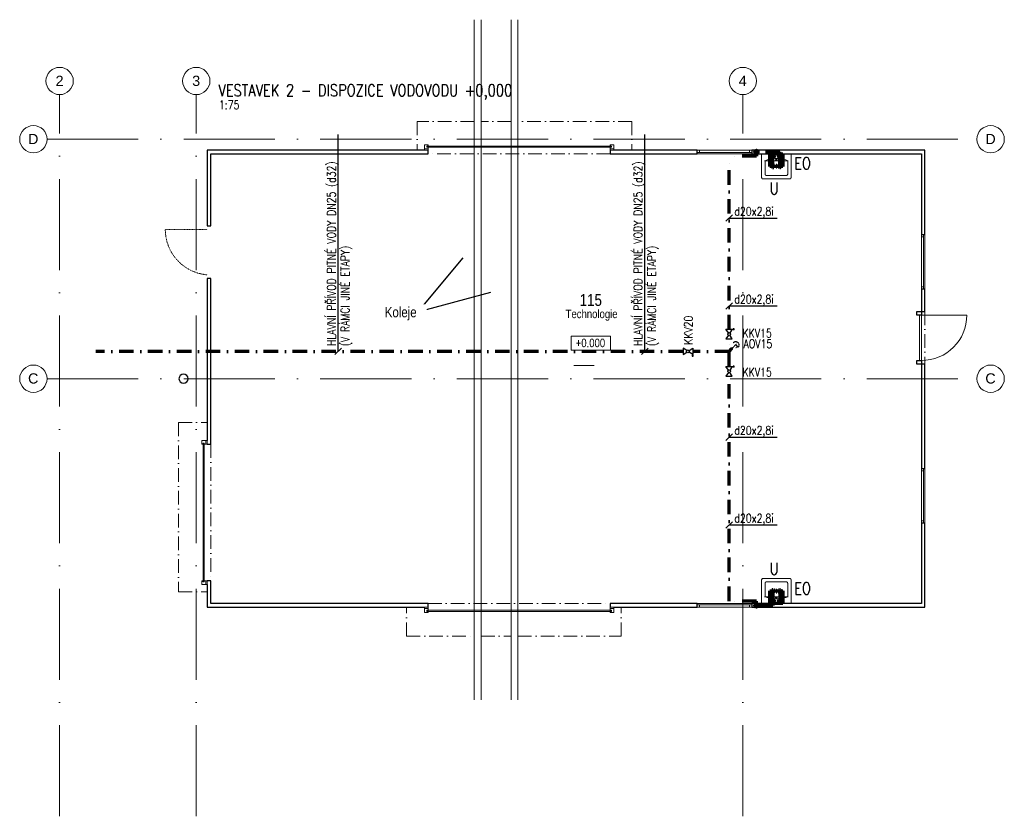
# Model space of a CAD drawing. Header units: millimetres. Extents: x -34728 to 839610, y -480656 to 464976.
# Tile 35 of 69: x 151051 to 172670, y 1779 to 19280. Entities that reach past the tile are written whole.
import ezdxf
from ezdxf.enums import TextEntityAlignment as Align

# ---------------------------------------------------------------- set-up
doc = ezdxf.new("R2010")
doc.units = ezdxf.units.MM
for name, pattern in [('A_CARA_07', [7, 5, -2]), ('ACAD_ISO12W100', [21, 12, -3, 0, -3, 0, -3]), ('B_CARA_12', [2.6, 1, -0.8, 0, -0.8]), ('DIVIDE5', [38.1, 12.7, -6.35, 0, -6.35, 0, -6.35, 0, -6.35]), ('Skryté 1_5', [220, 150, -70]), ('ČERCHOVANÁ', [25.4, 12.7, -6.35, 0, -6.35]), ('Čerchovaná 20mm', [3000, 2000, -500, 0, -500]), ('Čerchovaná 3mm', [500, 300, -100, 0, -100]), ('ČERCHOVANÁ2', [12.7, 6.35, -3.175, 0, -3.175])]:
    doc.linetypes.add(name, pattern=pattern)
doc.layers.get('0').update_dxf_attribs({"color": 9})
for name, color, linetype, lineweight in [('CA_DVERE', 9, 'Continuous', 13), ('CA_DVERE18', 9, 'Continuous', 9), ('CA_DVERE25', 9, 'Continuous', 9), ('CA_DVERE_NEVHRA', 3, 'A_CARA_07', 9), ('CA_DVERE_NEVHRA1', 9, 'Čerchovaná 3mm', 13), ('CA_KOTY', 9, 'Continuous', 9), ('CA_NEVHRA', 9, 'Skryté 1_5', 9), ('CA_OKNA25', 9, 'Continuous', 13), ('CA_OSY', 9, 'ČERCHOVANÁ', 9), ('CA_POHHRA18', 9, 'Continuous', 9), ('CA_POHHRA25', 9, 'Continuous', 13), ('CA_PSVBUB', 9, 'Continuous', 25), ('CA_REZY', 9, 'Continuous', 25), ('CA_TEXT25', 9, 'Continuous', 9), ('CA_TEXT35', 9, 'Continuous', 9), ('CA_ZARIZPRED', 5, 'Continuous', 13), ('KCE POD', 9, 'Continuous', 25), ('KOTY', 3, 'Continuous', 25), ('TEXT25', 3, 'Continuous', 25), ('TEXT35', 1, 'Continuous', 35), ('z-svoda', 160, 'ČERCHOVANÁ2', 70), ('z-tepla', 240, 'ACAD_ISO12W100', 70)]:
    doc.layers.add(name, color=color, linetype=linetype, lineweight=lineweight)
doc.layers.add('Z-armatury', color=3, linetype='Continuous')
doc.layers.add('Z-p_pv', color=120, linetype='DIVIDE5')
doc.styles.add('Arial_1', font='arial.ttf', dxfattribs={"height": 450})
doc.styles.add('Arial_2', font='arial.ttf', dxfattribs={"width": 0.8, "height": 200})
doc.styles.add('Arial_3', font='arial.ttf', dxfattribs={"width": 0.8, "height": 250})
doc.styles.add('Arial_4', font='arial.ttf', dxfattribs={"width": 0.8, "height": 350})
doc.styles.add('ROMANS', font='romans', dxfattribs={"width": 0.8})

# ---------------------------------------------------------------- blocks, each defined once
blk = doc.blocks.new('A$Ca77da7da')
at = {"layer": 'z-svoda', "ltscale": 3}
h = blk.add_hatch(color=256, dxfattribs=at)
h.dxf.hatch_style = 1
h.paths.add_polyline_path([(-112.5, 0, 1), (-37.5, 0, 1)])
at = {"layer": 'z-tepla', "ltscale": 2}
h = blk.add_hatch(color=256, dxfattribs=at)
h.dxf.hatch_style = 1
h.paths.add_polyline_path([(37.5, 0, 1), (112.5, 0, 1)])
at = {"layer": 'z-svoda', "ltscale": 3}
blk.add_circle((-75, 0), 37.5, dxfattribs=at)
at = {"layer": 'z-tepla', "ltscale": 2}
blk.add_circle((75, 0), 37.5, dxfattribs=at)
blk = doc.blocks.new('A$Cec6d0b06')
at = {"layer": 'z-svoda', "ltscale": 50, "transparency": 33554687}
h = blk.add_hatch(color=256, dxfattribs=at)
h.dxf.hatch_style = 1
h.paths.add_polyline_path([(-25, 0, 1), (25, 0, 1)])
blk.add_circle((0, 0), 25, dxfattribs=at)
blk = doc.blocks.new('A$C8dd0fd6f')
at = {"layer": 'z-tepla', "ltscale": 40, "transparency": 33554687}
h = blk.add_hatch(color=256, dxfattribs=at)
h.dxf.hatch_style = 1
h.paths.add_polyline_path([(-25, 0, 1), (25, 0, 1)])
blk.add_circle((0, 0), 25, dxfattribs=at)
blk = doc.blocks.new('*U60')
at = {"color": 0, "linetype": 'ByBlock', "ltscale": 10}
for p, q in [((0, 41.25), (0, -41.25)), ((46.851074, 10.328292), (0, 41.25)), ((78.148927, 10.328292), (125, 41.25)), ((125, 41.25), (125, -41.25)), ((0, -41.25), (46.851074, -10.328292)), ((125, -41.25), (78.148927, -10.328292))]:
    blk.add_line(p, q, dxfattribs=at)
blk.add_circle((62.5, 0), 18.75, dxfattribs=at)
blk = doc.blocks.new('A$C151D04A8')
at = {"layer": 'Z-armatury', "ltscale": 10}
for p, q in [((39, -117), (67, -117)), ((53, -129), (53, -105))]:
    blk.add_line(p, q, dxfattribs=at)
at = {"layer": 'Z-armatury', "ltscale": 10, "xscale": -0.9375000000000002, "yscale": 0.9375000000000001, "zscale": 0.9374999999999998, "rotation": 90.11249089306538}
blk.add_blockref('*U60', (0, 0), dxfattribs=at)
blk = doc.blocks.new('A$Cafac27a2')
at = {"layer": 'z-svoda', "ltscale": 50, "transparency": 33554687}
blk.add_line((75, -270), (75, -60), dxfattribs=at)
blk.add_lwpolyline([(-145, 0), (145, 0), (145, -275), (-145, -275)], close=True, dxfattribs=at)
at = {"layer": 'z-tepla', "ltscale": 40, "transparency": 33554687}
blk.add_line((-75, -270), (-75, -60), dxfattribs=at)
at = {"color": 220, "lineweight": 35}
for name, p in [('A$C8dd0fd6f', (-75, -60)), ('A$Cec6d0b06', (75, -60))]:
    blk.add_blockref(name, p, dxfattribs=at)
blk = doc.blocks.new('CZ-Dveře_otočné_jednokřídlé_OCZ - CZ-Dveře_otočné_jednokřídlé_1000-2321949-PŮDORYS 1_NP  _ vestavek V2')
at = {"layer": 'CA_DVERE18'}
blk.add_line((-500, -40), (-500, 960), dxfattribs=at)
blk.add_arc((-500, -40), 1000, 360, 90, dxfattribs=at)
at = {"layer": 'CA_DVERE25', "lineweight": 25}
for p, q in [((-580, -140), (-580, -40)), ((-580, -40), (-500, -40)), ((-500, -140), (-580, -140)), ((-500, -40), (-500, -140)), ((500, -140), (500, -40)), ((500, -40), (580, -40)), ((580, -140), (500, -140)), ((580, -40), (580, -140))]:
    blk.add_line(p, q, dxfattribs=at)
at = {"layer": 'CA_DVERE25'}
for p, q in [((-500, -80), (-500, -40)), ((-500, -40), (500, -40)), ((500, -80), (-500, -80)), ((500, -40), (500, -80))]:
    blk.add_line(p, q, dxfattribs=at)
at = {"layer": 'CA_DVERE_NEVHRA1'}
blk.add_line((-580, 40), (580, 40), dxfattribs=at)
blk = doc.blocks.new('CZ-Dveře_otočné_jednokřídlé_OCZ - CZ-Dveře_otočné_jednokřídlé_1000-2321951-PŮDORYS 1_NP  _ vestavek V2')
at = {"layer": 'CA_DVERE18', "linetype": 'B_CARA_12'}
blk.add_line((500, 40), (500, 960), dxfattribs=at)
blk.add_arc((500, -40), 1000, 90, 175.4032, dxfattribs=at)
blk = doc.blocks.new('ROLLING_SHUTTER_DD_DECOTHERM_S_EN - Rolovací dveře interiér 4000x4000-2348708-PŮDORYS 1_NP  _ vestavek V2')
at = {"layer": 'CA_DVERE', "color": 9}
for p, q in [((-2000, 175), (-2080, 175)), ((-2080, 175), (-2080, 60)), ((-2080, 60), (-2000, 60)), ((-2000, 60), (-2000, 175)), ((2080, 175), (2000, 175)), ((2000, 175), (2000, 60)), ((2000, 60), (2080, 60)), ((2080, 60), (2080, 175))]:
    blk.add_line(p, q, dxfattribs=at)
at = {"layer": 'CA_DVERE_NEVHRA', "color": 9}
blk.add_line((-2000, 60), (-2032, 60), dxfattribs=at)
at = {"layer": 'CA_DVERE_NEVHRA1', "color": 9}
for p, q in [((27, 693), (-2240, 693)), ((-2240, 693), (-2240, 60)), ((837, 693), (177, 693)), ((2475, 693), (987, 693)), ((2475, 693), (2475, 60)), ((2000, -20), (-2000, -20))]:
    blk.add_line(p, q, dxfattribs=at)
at = {"layer": 'CA_NEVHRA', "color": 9}
blk.add_line((2000, 60), (2000, 80), dxfattribs=at)
at = {"layer": 'CA_POHHRA18', "color": 9}
for p, q in [((-2080, 90), (-2080, 175)), ((-2080, 175), (-2018, 175)), ((-2000, 90), (-2080, 90)), ((-2080, 90), (-2080, 60)), ((-2080, 60), (-2000, 60)), ((-2025, 127), (-2025, 152)), ((-2025, 152), (-2000, 152)), ((-2000, 127), (-2025, 127)), ((-2018, 175), (-2000, 166)), ((-2000, 166), (-2000, 152)), ((-2000, 127), (-2000, 90)), ((-2000, 60), (-2000, 90)), ((2018, 175), (2000, 166)), ((2000, 166), (2000, 152)), ((2025, 152), (2000, 152)), ((2000, 127), (2025, 127)), ((2000, 127), (2000, 90)), ((2000, 90), (2080, 90)), ((2000, 60), (2000, 90)), ((2080, 60), (2000, 60)), ((2080, 175), (2018, 175)), ((2025, 127), (2025, 152)), ((2080, 90), (2080, 175)), ((2080, 90), (2080, 60))]:
    blk.add_line(p, q, dxfattribs=at)
at = {"layer": 'CA_ZARIZPRED', "color": 9}
for p, q in [((2022, 152), (-2022, 152)), ((-2022, 152), (-2022, 127)), ((-2022, 127), (2022, 127)), ((2000, 152), (-2000, 152)), ((2000, 152), (-2000, 152)), ((2000, 152), (-2000, 152)), ((2000, 152), (-2000, 152)), ((2000, 152), (-2000, 152)), ((2000, 152), (-2000, 152)), ((2000, 152), (-2000, 152)), ((2000, 152), (-2000, 152)), ((2000, 152), (-2000, 152)), ((2000, 152), (-2000, 152)), ((2000, 152), (-2000, 152)), ((2000, 152), (-2000, 152)), ((2000, 152), (-2000, 152)), ((2000, 152), (-2000, 152)), ((2000, 152), (-2000, 152)), ((2000, 152), (-2000, 152)), ((2000, 152), (-2000, 152)), ((2000, 152), (-2000, 152)), ((2000, 152), (-2000, 152)), ((2000, 152), (-2000, 152)), ((2000, 152), (-2000, 152)), ((2000, 152), (-2000, 152)), ((2000, 152), (-2000, 152)), ((2000, 152), (-2000, 152)), ((2000, 152), (-2000, 152)), ((2000, 152), (-2000, 152)), ((2000, 152), (-2000, 152)), ((2000, 152), (-2000, 152)), ((2000, 152), (-2000, 152)), ((2000, 152), (-2000, 152)), ((2000, 152), (-2000, 152)), ((2000, 152), (-2000, 152)), ((2000, 152), (-2000, 152)), ((2000, 152), (-2000, 152)), ((2000, 152), (-2000, 152)), ((2000, 152), (-2000, 152)), ((-2000, 127), (2000, 127)), ((-2000, 127), (2000, 127)), ((-2000, 127), (2000, 127)), ((-2000, 127), (2000, 127)), ((-2000, 127), (2000, 127)), ((-2000, 127), (2000, 127)), ((-2000, 127), (2000, 127)), ((-2000, 127), (2000, 127)), ((-2000, 127), (2000, 127)), ((-2000, 127), (2000, 127)), ((-2000, 127), (2000, 127)), ((-2000, 127), (2000, 127)), ((-2000, 127), (2000, 127)), ((-2000, 127), (2000, 127)), ((-2000, 127), (2000, 127)), ((-2000, 127), (2000, 127)), ((-2000, 127), (2000, 127)), ((-2000, 127), (2000, 127)), ((-2000, 127), (2000, 127)), ((-2000, 127), (2000, 127)), ((-2000, 127), (2000, 127)), ((-2000, 127), (2000, 127)), ((-2000, 127), (2000, 127)), ((-2000, 127), (2000, 127)), ((-2000, 127), (2000, 127)), ((-2000, 127), (2000, 127)), ((-2000, 127), (2000, 127)), ((-2000, 127), (2000, 127)), ((-2000, 127), (2000, 127)), ((-2000, 127), (2000, 127)), ((-2000, 127), (2000, 127)), ((-2000, 127), (2000, 127)), ((-2000, 127), (2000, 127)), ((-2000, 127), (2000, 127)), ((-2000, 127), (2000, 127)), ((-2000, 127), (2000, 127)), ((2022, 127), (2022, 152))]:
    blk.add_line(p, q, dxfattribs=at)
blk = doc.blocks.new('ROLLING_SHUTTER_DD_DECOTHERM_S_EN - Rolovací dveře interiér 3000x4000-2353736-PŮDORYS 1_NP  _ vestavek V2')
at = {"layer": 'CA_DVERE', "color": 9}
for p, q in [((-1500, 175), (-1580, 175)), ((-1580, 175), (-1580, 60)), ((-1580, 60), (-1500, 60)), ((-1500, 60), (-1500, 175)), ((1580, 175), (1500, 175)), ((1500, 175), (1500, 60)), ((1500, 60), (1580, 60)), ((1580, 60), (1580, 175))]:
    blk.add_line(p, q, dxfattribs=at)
at = {"layer": 'CA_DVERE_NEVHRA', "color": 9}
blk.add_line((-1500, 60), (-1532, 60), dxfattribs=at)
at = {"layer": 'CA_DVERE_NEVHRA1', "color": 9}
for p, q in [((1975, 693), (-1740, 693)), ((-1740, 693), (-1740, 60)), ((1975, 693), (1975, 60)), ((1500, -20), (-1500, -20))]:
    blk.add_line(p, q, dxfattribs=at)
at = {"layer": 'CA_NEVHRA', "color": 9}
blk.add_line((1500, 60), (1500, 80.31), dxfattribs=at)
at = {"layer": 'CA_POHHRA18', "color": 9}
for p, q in [((-1580, 90), (-1580, 175)), ((-1580, 175), (-1518.48, 175)), ((-1500, 90), (-1580, 90)), ((-1580, 90), (-1580, 60)), ((-1580, 60), (-1500, 60)), ((-1525, 126.75), (-1525, 151.75)), ((-1525, 151.75), (-1500, 151.75)), ((-1500, 126.75), (-1525, 126.75)), ((-1518.48, 175), (-1500, 165.58)), ((-1500, 165.58), (-1500, 151.75)), ((-1500, 126.75), (-1500, 90)), ((-1500, 60), (-1500, 90)), ((1518.48, 175), (1500, 165.58)), ((1500, 165.58), (1500, 151.75)), ((1525, 151.75), (1500, 151.75)), ((1500, 126.75), (1525, 126.75)), ((1500, 126.75), (1500, 90)), ((1500, 90), (1580, 90)), ((1500, 60), (1500, 90)), ((1580, 60), (1500, 60)), ((1580, 175), (1518.48, 175)), ((1525, 126.75), (1525, 151.75)), ((1580, 90), (1580, 175)), ((1580, 90), (1580, 60))]:
    blk.add_line(p, q, dxfattribs=at)
at = {"layer": 'CA_ZARIZPRED', "color": 9}
for p, q in [((1522, 151.8), (-1522, 151.8)), ((-1522, 151.8), (-1522, 126.8)), ((-1522, 126.8), (1522, 126.8)), ((1500, 151.8), (-1500, 151.8)), ((1500, 151.8), (-1500, 151.8)), ((1500, 151.8), (-1500, 151.8)), ((1500, 151.8), (-1500, 151.8)), ((1500, 151.8), (-1500, 151.8)), ((1500, 151.8), (-1500, 151.8)), ((1500, 151.8), (-1500, 151.8)), ((1500, 151.8), (-1500, 151.8)), ((1500, 151.8), (-1500, 151.8)), ((1500, 151.8), (-1500, 151.8)), ((1500, 151.8), (-1500, 151.8)), ((1500, 151.8), (-1500, 151.8)), ((1500, 151.8), (-1500, 151.8)), ((1500, 151.8), (-1500, 151.8)), ((1500, 151.8), (-1500, 151.8)), ((1500, 151.8), (-1500, 151.8)), ((1500, 151.8), (-1500, 151.8)), ((1500, 151.8), (-1500, 151.8)), ((1500, 151.8), (-1500, 151.8)), ((1500, 151.8), (-1500, 151.8)), ((1500, 151.8), (-1500, 151.8)), ((1500, 151.8), (-1500, 151.8)), ((1500, 151.8), (-1500, 151.8)), ((1500, 151.8), (-1500, 151.8)), ((1500, 151.8), (-1500, 151.8)), ((1500, 151.8), (-1500, 151.8)), ((1500, 151.8), (-1500, 151.8)), ((1500, 151.8), (-1500, 151.8)), ((1500, 151.8), (-1500, 151.8)), ((1500, 151.8), (-1500, 151.8)), ((1500, 151.8), (-1500, 151.8)), ((1500, 151.8), (-1500, 151.8)), ((1500, 151.8), (-1500, 151.8)), ((1500, 151.8), (-1500, 151.8)), ((1500, 151.8), (-1500, 151.8)), ((1500, 151.8), (-1500, 151.8)), ((-1500, 126.8), (1500, 126.8)), ((-1500, 126.8), (1500, 126.8)), ((-1500, 126.8), (1500, 126.8)), ((-1500, 126.8), (1500, 126.8)), ((-1500, 126.8), (1500, 126.8)), ((-1500, 126.8), (1500, 126.8)), ((-1500, 126.8), (1500, 126.8)), ((-1500, 126.8), (1500, 126.8)), ((-1500, 126.8), (1500, 126.8)), ((-1500, 126.8), (1500, 126.8)), ((-1500, 126.8), (1500, 126.8)), ((-1500, 126.8), (1500, 126.8)), ((-1500, 126.8), (1500, 126.8)), ((-1500, 126.8), (1500, 126.8)), ((-1500, 126.8), (1500, 126.8)), ((-1500, 126.8), (1500, 126.8)), ((-1500, 126.8), (1500, 126.8)), ((-1500, 126.8), (1500, 126.8)), ((-1500, 126.8), (1500, 126.8)), ((-1500, 126.8), (1500, 126.8)), ((-1500, 126.8), (1500, 126.8)), ((-1500, 126.8), (1500, 126.8)), ((-1500, 126.8), (1500, 126.8)), ((-1500, 126.8), (1500, 126.8)), ((-1500, 126.8), (1500, 126.8)), ((-1500, 126.8), (1500, 126.8)), ((-1500, 126.8), (1500, 126.8)), ((-1500, 126.8), (1500, 126.8)), ((-1500, 126.8), (1500, 126.8)), ((-1500, 126.8), (1500, 126.8)), ((-1500, 126.8), (1500, 126.8)), ((-1500, 126.8), (1500, 126.8)), ((-1500, 126.8), (1500, 126.8)), ((-1500, 126.8), (1500, 126.8)), ((-1500, 126.8), (1500, 126.8)), ((-1500, 126.8), (1500, 126.8)), ((1522, 126.8), (1522, 151.8))]:
    blk.add_line(p, q, dxfattribs=at)
blk = doc.blocks.new('Waschbecken 02 645 x 550 - Waschbecken-807663-PŮDORYS 1_NP  _ vestavek V2')
at = {"layer": 'CA_ZARIZPRED'}
for p, q in [((-200, 300), (-200, 150)), ((446, 150), (446, 300)), ((-200, 150), (-200, -220)), ((-135, 150), (-126, 150)), ((-125, -145), (-125, 150)), ((371, 150), (-125, 150)), ((-125, 150), (-125, 150)), ((73, 30), (173, 30)), ((103, 172), (103, 168)), ((123, -20), (123, 80)), ((143, 168), (143, 172)), ((371, 150), (371, -145)), ((371, 150), (381, 150)), ((371, 150), (371, 150)), ((446, -220), (446, 150)), ((341, -175), (-95, -175)), ((-170, -250), (416, -250))]:
    blk.add_line(p, q, dxfattribs=at)
at = {"layer": 'CA_ZARIZPRED', "flags": 128}
for points in [[(-126, 150), (-81, 167), (-28, 181), (30, 190), (91, 195), (154, 195), (216, 190), (274, 181), (327, 167), (371, 150)], [(-95, -175), (-96, -175), (-97, -175), (-99, -175), (-100, -175), (-101, -174), (-102, -174), (-103, -174), (-104, -173), (-106, -173), (-107, -173), (-108, -172), (-109, -172), (-110, -171), (-111, -170), (-112, -170), (-113, -169), (-114, -168), (-115, -168), (-116, -167), (-117, -166), (-117, -165), (-118, -164), (-119, -163), (-120, -162), (-120, -161), (-121, -160), (-121, -159), (-122, -158), (-123, -157), (-123, -156), (-123, -155), (-124, -154), (-124, -152), (-124, -151), (-125, -150), (-125, -149), (-125, -148), (-125, -147), (-125, -145), (-125, -145)], [(371, -145), (371, -146), (371, -147), (371, -149), (370, -150), (370, -151), (370, -152), (370, -153), (369, -154), (369, -156), (368, -157), (368, -158), (367, -159), (367, -160), (366, -161), (366, -162), (365, -163), (364, -164), (363, -165), (363, -166), (362, -167), (361, -167), (360, -168), (359, -169), (358, -170), (357, -170), (356, -171), (355, -171), (354, -172), (353, -173), (352, -173), (351, -173), (349, -174), (348, -174), (347, -174), (346, -175), (345, -175), (344, -175), (342, -175), (341, -175), (341, -175)], [(-200, -220), (-200, -221), (-200, -222), (-200, -224), (-200, -225), (-199, -226), (-199, -227), (-199, -228), (-198, -229), (-198, -231), (-198, -232), (-197, -233), (-197, -234), (-196, -235), (-195, -236), (-195, -237), (-194, -238), (-193, -239), (-193, -240), (-192, -241), (-191, -242), (-190, -242), (-189, -243), (-188, -244), (-187, -245), (-186, -245), (-185, -246), (-184, -246), (-183, -247), (-182, -248), (-181, -248), (-180, -248), (-179, -249), (-177, -249), (-176, -249), (-175, -250), (-174, -250), (-173, -250), (-172, -250), (-170, -250), (-170, -250)], [(416, -250), (417, -250), (418, -250), (419, -250), (421, -250), (422, -249), (423, -249), (424, -249), (425, -248), (426, -248), (427, -248), (429, -247), (430, -247), (431, -246), (432, -245), (433, -245), (434, -244), (435, -243), (436, -243), (436, -242), (437, -241), (438, -240), (439, -239), (440, -238), (440, -237), (441, -236), (442, -235), (442, -234), (443, -233), (443, -232), (444, -231), (444, -230), (445, -229), (445, -227), (445, -226), (445, -225), (446, -224), (446, -223), (446, -222), (446, -220), (446, -220)]]:
    blk.add_lwpolyline(points, dxfattribs=at)
at = {"layer": 'CA_ZARIZPRED'}
for centre, start, end in [((-95, -145), 180, 195), ((-95, -145), 255, 270), ((341, -145), 270, 285), ((341, -145), 345, 0), ((-170, -220), 180, 195), ((-170, -220), 210, 225), ((-170, -220), 255, 270), ((416, -220), 270, 285), ((416, -220), 300, 315), ((416, -220), 345, 0)]:
    blk.add_arc(centre, 30, start, end, dxfattribs=at)
for start_param, end_param in [(3.142504, 6.284097), (0.000912, 3.142504)]:
    blk.add_ellipse((123, 168), major_axis=(-20, 0), ratio=0.352391, start_param=start_param, end_param=end_param, dxfattribs=at)
blk = doc.blocks.new('Waschbecken 02 645 x 550 - Waschbecken-847185-PŮDORYS 1_NP  _ vestavek V2')
at = {"layer": 'CA_ZARIZPRED'}
for p, q in [((-200, 220), (-200, -150)), ((416, 250), (-170, 250)), ((446, -150), (446, 220)), ((-125, -150), (-125, 145)), ((-95, 175), (341, 175)), ((123, 20), (123, -80)), ((371, 145), (371, -150)), ((-200, -150), (-200, -300)), ((-126, -150), (-135, -150)), ((-125, -150), (371, -150)), ((-125, -150), (-125, -150)), ((73, -30), (173, -30)), ((103, -168), (103, -172)), ((143, -172), (143, -168)), ((381, -150), (371, -150)), ((371, -150), (371, -150)), ((446, -300), (446, -150)), ((-200, -300), (-190, -300)), ((-190, -300), (436, -300)), ((436, -300), (446, -300))]:
    blk.add_line(p, q, dxfattribs=at)
at = {"layer": 'CA_ZARIZPRED', "flags": 128}
for points in [[(-170, 250), (-171, 250), (-172, 250), (-174, 250), (-175, 250), (-176, 249), (-177, 249), (-178, 249), (-179, 248), (-181, 248), (-182, 248), (-183, 247), (-184, 247), (-185, 246), (-186, 245), (-187, 245), (-188, 244), (-189, 243), (-190, 243), (-191, 242), (-192, 241), (-192, 240), (-193, 239), (-194, 238), (-195, 237), (-195, 236), (-196, 235), (-196, 234), (-197, 233), (-198, 232), (-198, 231), (-198, 230), (-199, 229), (-199, 227), (-199, 226), (-200, 225), (-200, 224), (-200, 223), (-200, 222), (-200, 220), (-200, 220)], [(446, 220), (446, 221), (446, 222), (446, 224), (445, 225), (445, 226), (445, 227), (445, 228), (444, 229), (444, 231), (443, 232), (443, 233), (442, 234), (442, 235), (441, 236), (441, 237), (440, 238), (439, 239), (438, 240), (438, 241), (437, 242), (436, 242), (435, 243), (434, 244), (433, 245), (432, 245), (431, 246), (430, 246), (429, 247), (428, 248), (427, 248), (426, 248), (424, 249), (423, 249), (422, 249), (421, 250), (420, 250), (419, 250), (417, 250), (416, 250), (416, 250)], [(-125, 145), (-125, 146), (-125, 147), (-125, 149), (-125, 150), (-124, 151), (-124, 152), (-124, 153), (-123, 154), (-123, 156), (-123, 157), (-122, 158), (-122, 159), (-121, 160), (-120, 161), (-120, 162), (-119, 163), (-118, 164), (-118, 165), (-117, 166), (-116, 167), (-115, 167), (-114, 168), (-113, 169), (-112, 170), (-111, 170), (-110, 171), (-109, 171), (-108, 172), (-107, 173), (-106, 173), (-105, 173), (-104, 174), (-102, 174), (-101, 174), (-100, 175), (-99, 175), (-98, 175), (-97, 175), (-95, 175), (-95, 175)], [(341, 175), (342, 175), (343, 175), (344, 175), (346, 175), (347, 174), (348, 174), (349, 174), (350, 173), (351, 173), (352, 173), (354, 172), (355, 172), (356, 171), (357, 170), (358, 170), (359, 169), (360, 168), (361, 168), (361, 167), (362, 166), (363, 165), (364, 164), (365, 163), (365, 162), (366, 161), (367, 160), (367, 159), (368, 158), (368, 157), (369, 156), (369, 155), (370, 154), (370, 152), (370, 151), (370, 150), (371, 149), (371, 148), (371, 147), (371, 145), (371, 145)], [(371, -150), (327, -167), (274, -181), (216, -190), (154, -195), (91, -195), (30, -190), (-28, -181), (-81, -167), (-126, -150)]]:
    blk.add_lwpolyline(points, dxfattribs=at)
at = {"layer": 'CA_ZARIZPRED'}
for centre, start, end in [((-170, 220), 165, 180), ((-170, 220), 135, 150), ((-170, 220), 90, 105), ((416, 220), 75, 90), ((416, 220), 45, 60), ((416, 220), 0, 15), ((-95, 145), 165, 180), ((-95, 145), 90, 105), ((341, 145), 75, 90), ((341, 145), 360, 15)]:
    blk.add_arc(centre, 30, start, end, dxfattribs=at)
for start_param, end_param in [(6.282274, 9.423866), (3.140681, 6.282274)]:
    blk.add_ellipse((123, -168), major_axis=(20, 0), ratio=0.352391, start_param=start_param, end_param=end_param, dxfattribs=at)
blk = doc.blocks.new('HP_1x1 - 1500x1500_-2416461-PŮDORYS 1_NP  _ vestavek V2')
at = {"layer": 'CA_OKNA25', "lineweight": 9}
for p, q in [((-600, 10), (600, 10)), ((-600, -40), (-600, 10)), ((-550, -40), (-550, 10)), ((550, -40), (550, 10)), ((600, -40), (600, 10)), ((-600, -40), (600, -40))]:
    blk.add_line(p, q, dxfattribs=at)
blk = doc.blocks.new('HP_1x1 - 1500x1500_-2416462-PŮDORYS 1_NP  _ vestavek V2')
at = {"layer": 'CA_OKNA25', "lineweight": 9}
for p, q in [((-600, 40), (600, 40)), ((-600, 40), (-600, -10)), ((-550, 40), (-550, -10)), ((550, 40), (550, -10)), ((600, 40), (600, -10)), ((-600, -10), (600, -10))]:
    blk.add_line(p, q, dxfattribs=at)
blk = doc.blocks.new('Osnova - Bublina osnovy 12mm-4850-PŮDORYS 1_NP  _ vestavek V2')
at = {"layer": 'CA_TEXT35'}
blk.add_circle((0, 0), 6, dxfattribs=at)
blk = doc.blocks.new('Výškové kóty - Obdélník kolem výškové kóty-410351-PŮDORYS 1_NP  _ vestavek V2')
at = {"layer": 'CA_KOTY'}
for p, q in [((6.6, 4.06), (-4.9, 4.06)), ((-4.9, 0), (-4.9, 4.06)), ((-4.9, 4.06), (6.6, 4.06)), ((6.6, 4.06), (6.6, 0)), ((6.6, 0), (-4.9, 0))]:
    blk.add_line(p, q, dxfattribs=at)
blk = doc.blocks.new('A$Cab7bae1e')
at = {"layer": 'CA_DVERE', "color": 9}
for p, q in [((5090, -126), (5010, -126)), ((5010, -126), (5010, -241)), ((5090, -241), (5090, -126)), ((9170, -126), (9090, -126)), ((9090, -126), (9090, -241)), ((9170, -241), (9170, -126)), ((5010, -241), (5090, -241)), ((9090, -241), (9170, -241))]:
    blk.add_line(p, q, dxfattribs=at)
at = {"layer": 'CA_DVERE_NEVHRA', "color": 9}
blk.add_line((5090, -241), (5058, -241), dxfattribs=at)
at = {"layer": 'CA_DVERE_NEVHRA1', "color": 9}
for p, q in [((6103, 392), (4850, 392)), ((4850, 392), (4850, -241)), ((6913, 392), (6253, 392)), ((9565, 392), (7063, 392)), ((9565, 392), (9565, -241)), ((9090, -321), (5090, -321))]:
    blk.add_line(p, q, dxfattribs=at)
at = {"layer": 'CA_KOTY'}
blk.add_line((8289, -4968), (8734, -4968), dxfattribs=at)
at = {"layer": 'CA_NEVHRA', "color": 9}
blk.add_line((9090, -241), (9090, -221), dxfattribs=at)
at = {"layer": 'CA_OSY', "linetype": 'Čerchovaná 20mm'}
for p, q in [((-3000, -14874), (-3000, 980)), ((0, -14874), (0, 980)), ((12000, -14874), (12000, 980))]:
    blk.add_line(p, q, dxfattribs=at)
at = {"layer": 'CA_POHHRA18', "color": 9}
for p, q in [((5010, -211), (5010, -126)), ((5010, -126), (5072, -126)), ((5090, -211), (5010, -211)), ((5010, -211), (5010, -241)), ((5065, -174), (5065, -149)), ((5065, -149), (5090, -149)), ((5090, -174), (5065, -174)), ((5072, -126), (5090, -135)), ((5090, -135), (5090, -149)), ((5090, -174), (5090, -211)), ((5090, -241), (5090, -211)), ((9108, -126), (9090, -135)), ((9090, -135), (9090, -149)), ((9115, -149), (9090, -149)), ((9090, -174), (9115, -174)), ((9090, -174), (9090, -211)), ((9090, -211), (9170, -211)), ((9090, -241), (9090, -211)), ((9170, -126), (9108, -126)), ((9115, -174), (9115, -149)), ((9170, -211), (9170, -126)), ((9170, -211), (9170, -241)), ((5010, -241), (5090, -241)), ((9170, -241), (9090, -241))]:
    blk.add_line(p, q, dxfattribs=at)
at = {"layer": 'CA_POHHRA25', "color": 9}
for p, q in [((6103, -12316), (6103, 2627)), ((6253, 2627), (6253, -12316)), ((6913, -12316), (6913, 2627)), ((7063, 2627), (7063, -12316))]:
    blk.add_line(p, q, dxfattribs=at)
at = {"layer": 'CA_POHHRA25'}
for p, q in [((11000, -241), (12200, -241)), ((12200, -321), (11000, -321)), ((15920, -3291), (15920, -2091)), ((16000, -2091), (16000, -3291)), ((15920, -8431), (15920, -7231)), ((16000, -7231), (16000, -8431)), ((11000, -10201), (12200, -10201)), ((12200, -10281), (11000, -10281))]:
    blk.add_line(p, q, dxfattribs=at)
at = {"layer": 'CA_PSVBUB'}
for p in [(5851, -2608), (6458, -3370)]:
    blk.add_line(p, (4857, -3802), dxfattribs=at)
at = {"layer": 'CA_REZY'}
for p, q in [((240, -241), (240, -1901)), ((320, -1901), (320, -321)), ((11000, -321), (11000, -241)), ((16000, -241), (12200, -241)), ((12200, -241), (12200, -321)), ((12200, -321), (15920, -321)), ((15920, -321), (15920, -2091)), ((16000, -2091), (16000, -241)), ((240, -1901), (320, -1901)), ((15920, -2091), (16000, -2091)), ((320, -3061), (240, -3061)), ((240, -3061), (240, -6621)), ((320, -6701), (320, -3061)), ((15920, -3291), (15920, -3781)), ((16000, -3291), (15920, -3291)), ((16000, -3781), (16000, -3291)), ((15920, -3781), (16000, -3781)), ((15920, -4941), (15920, -7231)), ((16000, -4941), (15920, -4941)), ((16000, -7231), (16000, -4941)), ((240, -6701), (320, -6701)), ((15920, -7231), (16000, -7231)), ((15920, -8431), (15920, -10201)), ((16000, -8431), (15920, -8431)), ((16000, -10281), (16000, -8431)), ((320, -9701), (240, -9701)), ((320, -10201), (320, -9701)), ((240, -9781), (240, -10281)), ((240, -10281), (5010, -10281)), ((5090, -10201), (320, -10201)), ((5090, -10281), (5090, -10201)), ((11000, -10201), (9090, -10201)), ((9090, -10201), (9090, -10281)), ((9170, -10281), (11000, -10281)), ((11000, -10281), (11000, -10201)), ((15920, -10201), (12200, -10201)), ((12200, -10201), (12200, -10281)), ((12200, -10281), (16000, -10281))]:
    blk.add_line(p, q, dxfattribs=at)
at = {"layer": 'CA_REZY', "color": 9}
for p, q in [((5010, -241), (240, -241)), ((320, -321), (5090, -321)), ((5090, -321), (5090, -241)), ((9090, -241), (9090, -321)), ((9090, -321), (11000, -321)), ((11000, -241), (9170, -241))]:
    blk.add_line(p, q, dxfattribs=at)
at = {"layer": 'CA_REZY'}
for start, end in [(90, 180), (0, 90), (180, 0)]:
    blk.add_arc((-280, -5260), 100, start, end, dxfattribs=at)
at = {"layer": 'CA_ZARIZPRED', "color": 9}
for p, q in [((9112, -149), (5068, -149)), ((5068, -149), (5068, -174)), ((5068, -174), (9112, -174)), ((9090, -149), (5090, -149)), ((9090, -149), (5090, -149)), ((9090, -149), (5090, -149)), ((9090, -149), (5090, -149)), ((9090, -149), (5090, -149)), ((9090, -149), (5090, -149)), ((9090, -149), (5090, -149)), ((9090, -149), (5090, -149)), ((9090, -149), (5090, -149)), ((9090, -149), (5090, -149)), ((9090, -149), (5090, -149)), ((9090, -149), (5090, -149)), ((9090, -149), (5090, -149)), ((9090, -149), (5090, -149)), ((9090, -149), (5090, -149)), ((9090, -149), (5090, -149)), ((9090, -149), (5090, -149)), ((9090, -149), (5090, -149)), ((9090, -149), (5090, -149)), ((9090, -149), (5090, -149)), ((9090, -149), (5090, -149)), ((9090, -149), (5090, -149)), ((9090, -149), (5090, -149)), ((9090, -149), (5090, -149)), ((9090, -149), (5090, -149)), ((9090, -149), (5090, -149)), ((9090, -149), (5090, -149)), ((9090, -149), (5090, -149)), ((9090, -149), (5090, -149)), ((9090, -149), (5090, -149)), ((9090, -149), (5090, -149)), ((9090, -149), (5090, -149)), ((9090, -149), (5090, -149)), ((9090, -149), (5090, -149)), ((9090, -149), (5090, -149)), ((9090, -149), (5090, -149)), ((5090, -174), (9090, -174)), ((5090, -174), (9090, -174)), ((5090, -174), (9090, -174)), ((5090, -174), (9090, -174)), ((5090, -174), (9090, -174)), ((5090, -174), (9090, -174)), ((5090, -174), (9090, -174)), ((5090, -174), (9090, -174)), ((5090, -174), (9090, -174)), ((5090, -174), (9090, -174)), ((5090, -174), (9090, -174)), ((5090, -174), (9090, -174)), ((5090, -174), (9090, -174)), ((5090, -174), (9090, -174)), ((5090, -174), (9090, -174)), ((5090, -174), (9090, -174)), ((5090, -174), (9090, -174)), ((5090, -174), (9090, -174)), ((5090, -174), (9090, -174)), ((5090, -174), (9090, -174)), ((5090, -174), (9090, -174)), ((5090, -174), (9090, -174)), ((5090, -174), (9090, -174)), ((5090, -174), (9090, -174)), ((5090, -174), (9090, -174)), ((5090, -174), (9090, -174)), ((5090, -174), (9090, -174)), ((5090, -174), (9090, -174)), ((5090, -174), (9090, -174)), ((5090, -174), (9090, -174)), ((5090, -174), (9090, -174)), ((5090, -174), (9090, -174)), ((5090, -174), (9090, -174)), ((5090, -174), (9090, -174)), ((5090, -174), (9090, -174)), ((5090, -174), (9090, -174)), ((9112, -174), (9112, -149))]:
    blk.add_line(p, q, dxfattribs=at)
at = {"layer": 'CA_DVERE_NEVHRA1'}
for name, p, rotation in [('CZ-Dveře_otočné_jednokřídlé_OCZ - CZ-Dveře_otočné_jednokřídlé_1000-2321951-PŮDORYS 1_NP  _ vestavek V2', (280, -2481), 89.99999999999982), ('CZ-Dveře_otočné_jednokřídlé_OCZ - CZ-Dveře_otočné_jednokřídlé_1000-2321949-PŮDORYS 1_NP  _ vestavek V2', (15960, -4361), 269.9999999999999), ('ROLLING_SHUTTER_DD_DECOTHERM_S_EN - Rolovací dveře interiér 3000x4000-2353736-PŮDORYS 1_NP  _ vestavek V2', (300, -8201), 89.99999999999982), ('ROLLING_SHUTTER_DD_DECOTHERM_S_EN - Rolovací dveře interiér 4000x4000-2348708-PŮDORYS 1_NP  _ vestavek V2', (7090, -10221), 180)]:
    blk.add_blockref(name, p, dxfattribs=dict(at, rotation=rotation))
at = {"layer": 'CA_KOTY', "extrusion": (0, 0, -1), "xscale": 74.99999999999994, "yscale": 74.99999999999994, "zscale": 74.99999999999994}
blk.add_blockref('Výškové kóty - Obdélník kolem výškové kóty-410351-PŮDORYS 1_NP  _ vestavek V2', (-8725, -4634), dxfattribs=at)
at = {"layer": 'CA_OKNA25', "lineweight": 9}
for name, p in [('HP_1x1 - 1500x1500_-2416462-PŮDORYS 1_NP  _ vestavek V2', (11600, -281)), ('HP_1x1 - 1500x1500_-2416461-PŮDORYS 1_NP  _ vestavek V2', (11600, -10241))]:
    blk.add_blockref(name, p, dxfattribs=at)
at = {"layer": 'CA_OKNA25', "lineweight": 9, "rotation": 89.9999999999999}
for p in [(15960, -2691), (15960, -7831)]:
    blk.add_blockref('HP_1x1 - 1500x1500_-2416462-PŮDORYS 1_NP  _ vestavek V2', p, dxfattribs=at)
at = {"layer": 'CA_TEXT35', "xscale": 49.99999999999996, "yscale": 49.99999999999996, "zscale": 49.99999999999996}
for p in [(-3000, 1280), (0, 1280), (12000, 1280)]:
    blk.add_blockref('Osnova - Bublina osnovy 12mm-4850-PŮDORYS 1_NP  _ vestavek V2', p, dxfattribs=at)
at = {"layer": 'CA_TEXT35', "xscale": 49.99999999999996, "yscale": 49.99999999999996, "zscale": 49.99999999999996, "rotation": 269.9999999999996}
for p in [(-3577, 0), (17442, 0), (-3577, -5260), (17442, -5260)]:
    blk.add_blockref('Osnova - Bublina osnovy 12mm-4850-PŮDORYS 1_NP  _ vestavek V2', p, dxfattribs=at)
at = {"layer": 'CA_ZARIZPRED'}
for name, p in [('Waschbecken 02 645 x 550 - Waschbecken-807663-PŮDORYS 1_NP  _ vestavek V2', (12614, -621)), ('Waschbecken 02 645 x 550 - Waschbecken-847185-PŮDORYS 1_NP  _ vestavek V2', (12614, -9899))]:
    blk.add_blockref(name, p, dxfattribs=at)
at = {"layer": 'CA_KOTY', "insert": (8331, -4381), "char_height": 187.5, "width": 764.42, "attachment_point": 1, "line_spacing_factor": 0.941778, "style": 'Arial_3'}
blk.add_mtext('+0.000', dxfattribs=at)
at = {"layer": 'CA_TEXT25', "attachment_point": 1}
for s, insert, char_height, width, style in [('115', (8417, -3400), 262.5, 606.08, 'Arial_4'), ('Technologie', (8109, -3743), 187.5, 1366.08, 'Arial_3')]:
    blk.add_mtext(s, dxfattribs=dict(at, insert=insert, char_height=char_height, width=width, style=style))
at = {"layer": 'CA_PSVBUB', "insert": (4139, -3686), "char_height": 225, "width": 865.82, "attachment_point": 1, "style": 'Arial_2', "bg_fill": 3, "box_fill_scale": 1.25, "bg_fill_color": 256, "bg_fill_true_color": 13158600, "bg_fill_transparency": 0}
blk.add_mtext('Koleje', dxfattribs=at)
at = {"layer": 'CA_TEXT35', "char_height": 225, "attachment_point": 1, "style": 'Arial_1', "bg_fill": 3, "box_fill_scale": 1.25, "bg_fill_color": 256, "bg_fill_true_color": 13158600, "bg_fill_transparency": 0}
for s, insert, width in [('\\fArial|b0|i0|c238|p34|;2', (-3089, 1396), 212.45), ('\\fArial|b0|i0|c238|p34|;3', (-89, 1396), 212.45), ('\\fArial|b0|i0|c238|p34|;4', (11911, 1396), 212.45), ('\\fArial|b0|i0|c238|p34|;D', (-3694, 118), 276.58), ('\\fArial|b0|i0|c238|p34|;D', (17325, 118), 276.58), ('\\fArial|b0|i0|c238|p34|;C', (-3694, -5142), 276.58), ('\\fArial|b0|i0|c238|p34|;C', (17325, -5142), 276.58)]:
    blk.add_mtext(s, dxfattribs=dict(at, insert=insert, width=width))
at = {"layer": 'CA_OSY', "color": 9, "linetype": 'Čerchovaná 20mm'}
blk.add_line((-3277, 0), (17142, 0), dxfattribs=at)
at = {"layer": 'CA_OSY', "linetype": 'Čerchovaná 20mm'}
blk.add_line((-3277, -5260), (17142, -5260), dxfattribs=at)
blk = doc.blocks.new('A$C333b6c65')
at = {"layer": 'Z-p_pv', "color": 2, "linetype": 'ČERCHOVANÁ', "ltscale": 0.05}
blk.add_line((0, 10), (0, 100), dxfattribs=at)
blk.add_lwpolyline([(0, 82), (-35, 82), (-35, 51)], dxfattribs=at)
at = {"layer": 'Z-p_pv', "color": 2, "linetype": 'Continuous'}
blk.add_circle((0, 0), 10, dxfattribs=at)
at = {"layer": 'Z-p_pv', "color": 2, "linetype": 'ČERCHOVANÁ', "ltscale": 0.05}
blk.add_arc((0, 80), 50, 359.4606, 180.5394, dxfattribs=at)
at = {"layer": 'Z-p_pv', "color": 2, "linetype": 'Continuous'}
for points in [[(-10, 3), (-9, -4), (-9, 4)], [(-10, -3), (-10, 3), (-9, -4)], [(-10, 2), (-10, -3), (-10, 3)], [(-10, -2), (-10, 2), (-10, -3)], [(-10, 1), (-10, -2), (-10, 2)], [(-10, -1), (-10, 1), (-10, -2)], [(-10, 0), (-10, -1), (-10, 1)], [(-9, 5), (-8, -6), (-8, 6)], [(-9, -5), (-9, 5), (-8, -6)], [(-9, 4), (-9, -5), (-9, 5)], [(-9, -4), (-9, 4), (-9, -5)], [(-8, 7), (-7, -7), (-7, 7)], [(-8, -7), (-8, 7), (-7, -7)], [(-8, 6), (-8, -7), (-8, 7)], [(-8, -6), (-8, 6), (-8, -7)], [(-7, 7), (-6, -8), (-6, 8)], [(-7, -7), (-7, 7), (-6, -8)], [(-6, -8), (-6, 8), (-5, 8)], [(-6, -8), (-5, -8), (-5, 8)], [(-5, 8), (-4, -9), (-4, 9)], [(-5, -8), (-5, 8), (-4, -9)], [(-4, -9), (-4, 9), (-3, 9)], [(-4, -9), (-3, -9), (-3, 9)], [(-3, 10), (-2, -10), (-2, 10)], [(-3, -10), (-3, 10), (-2, -10)], [(-3, 9), (-3, -10), (-3, 10)], [(-3, -9), (-3, 9), (-3, -10)], [(-2, 10), (-1, -10), (-1, 10)], [(-2, -10), (-2, 10), (-1, -10)], [(-1, 10), (1, -10), (1, 10)], [(-1, -10), (-1, 10), (1, -10)], [(1, 10), (2, -10), (2, 10)], [(1, -10), (1, 10), (2, -10)], [(2, -10), (2, 10), (3, -10)], [(2, 10), (3, -10), (3, 10)], [(3, 10), (3, -9), (3, 9)], [(3, -10), (3, 10), (3, -9)], [(3, 9), (4, -9), (4, 9)], [(3, -9), (3, 9), (4, -9)], [(4, 9), (5, -8), (5, 8)], [(4, -9), (4, 9), (5, -8)], [(5, 8), (6, -8), (6, 8)], [(5, -8), (5, 8), (6, -8)], [(6, -8), (6, 8), (7, 7)], [(6, -8), (7, -7), (7, 7)], [(7, 7), (8, -7), (8, 7)], [(7, -7), (7, 7), (8, -7)], [(8, -7), (8, 7), (8, -6)], [(8, 7), (8, -6), (8, 6)], [(8, 6), (9, -5), (9, 5)], [(8, -6), (8, 6), (9, -5)], [(9, -5), (9, 5), (9, 4)], [(9, -5), (9, -4), (9, 4)], [(9, 4), (10, -3), (10, 3)], [(9, -4), (9, 4), (10, -3)], [(10, 3), (10, -2), (10, 2)], [(10, -3), (10, 3), (10, -2)], [(10, -1), (10, 2), (10, -2)], [(10, -1), (10, 1), (10, 2)], [(10, -1), (10, 0), (10, 1)], [(10, -1), (10, 0), (10, 0)]]:
    blk.add_solid(points, dxfattribs=at)

msp = doc.modelspace()

# ---------------------------------------------------------------- linework, layer by layer
at = {"layer": 'TEXT25', "color": 30, "lineweight": 25, "true_color": 0xf8991e}
for p, q in [((158043.56, 11993.17), (158043.56, 16757.76)), ((164775.99, 11993.17), (164775.99, 16757.76)), ((157972.85, 11922.46), (158114.27, 12063.88)), ((164705.28, 11922.46), (164846.7, 12063.88))]:
    msp.add_line(p, q, dxfattribs=at)
at = {"layer": 'TEXT25'}
for p, q in [((166557.41, 14849.86), (166698.83, 14991.28)), ((166628.12, 14920.57), (167681.98, 14920.57)), ((166557.41, 12919.93), (166698.83, 13061.35)), ((166628.12, 12990.64), (167681.98, 12990.64)), ((166557.41, 10038.09), (166698.83, 10179.51)), ((166628.12, 10108.8), (167681.98, 10108.8)), ((166557.41, 8108.16), (166698.83, 8249.58)), ((166628.12, 8178.87), (167681.98, 8178.87))]:
    msp.add_line(p, q, dxfattribs=at)
at = {"layer": 'z-svoda', "ltscale": 50, "transparency": 33554687}
for p, q in [((167228.16, 16282.17), (166628.12, 16282.17)), ((166628.12, 12479.04), (166628.12, 16282.17)), ((167228.16, 16343.83), (167228.16, 16282.17)), ((167740.27, 16377.17), (167261.5, 16377.17)), ((167740.27, 16271.71), (167740.27, 16377.17)), ((167740.27, 16062.38), (167740.27, 16271.71)), ((166628.25, 11660.68), (166627.7, 12268.11)), ((166628.12, 11993.17), (165827.4, 11993.17)), ((166628.12, 6508.91), (166628.12, 11449.74)), ((167590.27, 6723.7), (167590.53, 6514.36)), ((167228.16, 6508.91), (166628.12, 6508.91)), ((167228.16, 6442.24), (167228.16, 6508.91)), ((167590.53, 6514.36), (167590.53, 6408.91)), ((167590.53, 6408.91), (167261.5, 6408.91))]:
    msp.add_line(p, q, dxfattribs=at)
at = {"layer": 'z-svoda', "color": 30, "ltscale": 50, "true_color": 0xf8991e, "transparency": 33554687}
msp.add_line((165616.46, 11993.17), (152720.86, 11993.17), dxfattribs=at)
at = {"layer": 'z-svoda', "ltscale": 50, "transparency": 33554687}
msp.add_lwpolyline([(167520.53, 16332.17), (167810.53, 16332.17), (167810.53, 16057.17), (167520.53, 16057.17)], close=True, dxfattribs=at)
for centre in [(167228.16, 16377.17), (167228.16, 6408.91)]:
    msp.add_circle(centre, 33.33, dxfattribs=at)
at = {"layer": 'z-tepla', "ltscale": 40, "transparency": 33554687}
for p, q in [((167590.27, 16061.96), (167590.27, 16271.71)), ((167740.27, 6724.12), (167740.53, 6514.36))]:
    msp.add_line(p, q, dxfattribs=at)

# ---------------------------------------------------------------- block references
at = {"color": 220, "lineweight": 35}
for name, p in [('A$C8dd0fd6f', (167590.27, 16271.71)), ('A$Cec6d0b06', (167740.27, 16271.71))]:
    msp.add_blockref(name, p, dxfattribs=at)
at = {"color": 220, "lineweight": 35, "rotation": 180}
msp.add_blockref('A$Cafac27a2', (167665.27, 6453.91), dxfattribs=at)
at = {"layer": 'KCE POD', "color": 6, "transparency": 33554687}
for p, rotation in [((167665.27, 16062.17), 180.1611011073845), ((167665.27, 6723.91), 0.1611011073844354)]:
    msp.add_blockref('A$Ca77da7da', p, dxfattribs=dict(at, rotation=rotation))
at = {"layer": 'KOTY', "color": 6, "ltscale": 150, "transparency": 33554687, "xscale": -1.8, "yscale": 1.8, "zscale": 1.8}
for p, rotation in [((166627.7, 12268.11), 180), ((165616.46, 11993.17), 90), ((166627.7, 11449.74), 180)]:
    msp.add_blockref('A$C151D04A8', p, dxfattribs=dict(at, rotation=rotation))

# ---------------------------------------------------------------- texts
at = {"layer": 'TEXT25', "style": 'ROMANS', "width": 0.8}
for s, p in [('1:75', (155425.4, 17313.38)), ('d20x2,8i', (166742.98, 14975.29)), ('d20x2,8i', (166742.98, 13045.37)), ('d20x2,8i', (166742.98, 10163.53)), ('d20x2,8i', (166742.98, 8233.6))]:
    msp.add_text(s, height=187.5, dxfattribs=at).set_placement(p)
at = {"layer": 'TEXT25', "color": 30, "lineweight": 25, "true_color": 0xf8991e, "style": 'ROMANS', "width": 0.8}
for s, p in [('HLAVNÍ PŘÍVOD PITNÉ VODY DN25 (d32)', (157988.83, 12108.03)), ('HLAVNÍ PŘÍVOD PITNÉ VODY DN25 (d32)', (164721.26, 12108.03)), ('(V RÁMCI JINÉ ETAPY)', (158288.83, 12108.03)), ('(V RÁMCI JINÉ ETAPY)', (165021.26, 12108.03))]:
    msp.add_text(s, height=187.5, rotation=90, dxfattribs=at).set_placement(p)
at = {"layer": 'TEXT25', "color": 2, "style": 'ROMANS', "width": 0.8}
msp.add_text('KKV20', height=187.5, rotation=90, dxfattribs=at).set_placement((165733.13, 12456.13), align=Align.MIDDLE)
for p in [(167242.43, 12392.52), (167242.43, 11536.32)]:
    msp.add_text('KKV15', height=187.5, dxfattribs=at).set_placement(p, align=Align.MIDDLE)
at = {"layer": 'TEXT35', "color": 4, "style": 'ROMANS', "width": 0.8}
msp.add_text('VESTAVEK 2 - DISPOZICE VODOVODU +0,000', height=262.5, dxfattribs=at).set_placement((155412.57, 17596.61))
at = {"layer": 'TEXT35', "style": 'ROMANS', "width": 0.8}
for s, p in [('EO', (168054.33, 15993.25)), ('U', (167517.8, 15437.88)), ('U', (167517.8, 7084.2)), ('EO', (168054.33, 6654.96))]:
    msp.add_text(s, height=262.5, dxfattribs=at).set_placement(p)

# ---------------------------------------------------------------- next in the draw order: block references
at = {"color": 220, "lineweight": 35}
msp.add_blockref('A$Cab7bae1e', (154928.17, 16653.04), dxfattribs=at)

# ---------------------------------------------------------------- next in the draw order: linework, layer by layer
at = {"layer": 'z-svoda', "ltscale": 50, "transparency": 33554687}
msp.add_line((166627.95, 11993.17), (166689.74, 12054.95), dxfattribs=at)

# ---------------------------------------------------------------- next in the draw order: block references
at = {"layer": 'z-svoda', "color": 2, "ltscale": 20, "xscale": -1.44, "yscale": 1.44, "zscale": 1.44, "rotation": 314.9999999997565}
msp.add_blockref('A$C333b6c65', (166689.74, 12054.95), dxfattribs=at)

# ---------------------------------------------------------------- next in the draw order: texts
at = {"layer": 'TEXT25', "color": 2, "style": 'ROMANS', "width": 0.8}
msp.add_text('AOV15', height=187.5, dxfattribs=at).set_placement((167259.18, 12159.82), align=Align.MIDDLE)

doc.saveas('drawing.dxf')
